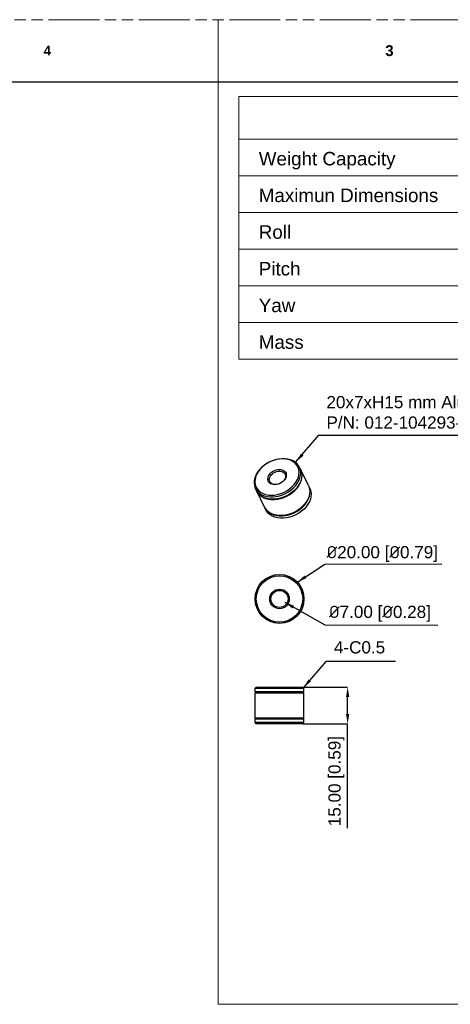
# Model space of a CAD drawing. Header units: millimetres. Extents: x 3925 to 5043, y -86 to 778.
# Tile 106 of 158: x 4542 to 4718, y 375 to 778. Entities that reach past the tile are written whole.
import ezdxf

# ---------------------------------------------------------------- set-up
doc = ezdxf.new("R2010")
doc.units = ezdxf.units.MM
doc.header["$LTSCALE"] = 46.255
doc.header["$PDMODE"] = 3
doc.header["$PDSIZE"] = 1
doc.linetypes.add('PHANTOM', pattern=[0.8, 0.45, -0.05, 0.1, -0.05, 0.1, -0.05])
doc.linetypes.add('SLD-Solid', pattern=[0])
doc.layers.get('0').update_dxf_attribs({"linetype": 'CONTINUOUS'})
doc.layers.get('Defpoints').update_dxf_attribs({"linetype": 'CONTINUOUS'})
doc.layers.add('dim', color=2, linetype='CONTINUOUS', lineweight=0)
doc.layers.add('Form', color=7, linetype='CONTINUOUS', lineweight=13)
doc.layers.add('SPACER-RIGGIDXF_CONTINUOUS_LINE', color=7, linetype='CONTINUOUS')
doc.styles.add('SLDTEXTSTYLE0', font='arialbd.ttf', dxfattribs={"height": 5.5})
doc.styles.add('SLDTEXTSTYLE2', font='arial.ttf')
doc.dimstyles.new('SLDDIMSTYLE1', dxfattribs={"dimtxt": 5.650301, "dimasz": 4.572, "dimexe": 0, "dimexo": 0.0625, "dimgap": 1.412575, "dimtad": 0, "dimtih": 1, "dimtoh": 1, "dimlfac": 3.5, "dimrnd": 1e-09, "dimzin": 4, "dimdsep": 46, "dimtxsty": 'SLDTEXTSTYLE0', "dimsah": 1, "dimcen": 0.09, "dimadec": 0, "dimazin": 1, "dimtol": 1, "dimtp": 0.8, "dimtm": 0.8, "dimtfac": 1, "dimtdec": 1, "dimtofl": 0, "dimtmove": 0, "dimatfit": 3, "dimfxl": 1, "dimfrac": 2, "dimtolj": 1, "dimarcsym": 0})

# ---------------------------------------------------------------- blocks, each defined once
blk = doc.blocks.new('*D60')
at = {"color": 0, "linetype": 'Continuous', "lineweight": -2}
for p, q in [((4658.05, 504.66), (4676.34, 504.66)), ((4676.34, 493.66), (4676.34, 500.66)), ((4658.05, 489.66), (4676.34, 489.66)), ((4676.34, 446.99), (4676.34, 489.66))]:
    blk.add_line(p, q, dxfattribs=at)
at = {"color": 0, "linetype": 'Continuous'}
for points in [[(4675.67, 500.66), (4677.01, 500.66), (4676.34, 504.66)], [(4675.67, 493.66), (4677.01, 493.66), (4676.34, 489.66)]]:
    blk.add_solid(points, dxfattribs=at)
at = {"layer": 'Defpoints', "color": 0, "linetype": 'Continuous'}
for p in [(4657.99, 504.66), (4676.34, 504.66), (4657.99, 489.66)]:
    blk.add_point(p, dxfattribs=at)
at = {"color": 0, "linetype": 'Continuous', "lineweight": 0, "insert": (4671.72, 466.25), "char_height": 5, "attachment_point": 5, "rotation": 90, "style": 'SLDTEXTSTYLE2'}
blk.add_mtext('\\A1;15.00 [0.59]', dxfattribs=at)

msp = doc.modelspace()

# ---------------------------------------------------------------- linework, layer by layer
at = {"color": 7, "linetype": 'PHANTOM', "lineweight": 0}
msp.add_line((3924.9114, 777.5606), (5042.5114, 777.5606), dxfattribs=at)
at = {"color": 7, "linetype": 'Continuous', "lineweight": 0}
msp.add_line((4623.4114, 777.5606), (4623.4114, 752.1606), dxfattribs=at)
at = {"color": 7, "linetype": 'Continuous', "lineweight": 30}
msp.add_line((3937.6114, 752.1606), (5029.8114, 752.1606), dxfattribs=at)
at = {"layer": 'dim', "color": 7, "linetype": 'Continuous', "lineweight": 0}
for p, q in [((4631.8979, 746.2015), (4890.9415, 746.2015)), ((4631.8979, 728.7015), (4890.9415, 728.7015))]:
    msp.add_line(p, q, dxfattribs=at)
at = {"layer": 'dim', "color": 7, "lineweight": 0}
msp.add_line((4631.8979, 746.2015), (4631.8979, 638.7015), dxfattribs=at)
at = {"layer": 'dim', "color": 0, "linetype": 'Continuous', "lineweight": 0}
for p, q in [((4631.8979, 713.7015), (4890.9415, 713.7015)), ((4631.8979, 698.7015), (4890.9415, 698.7015)), ((4631.8979, 683.7015), (4890.9415, 683.7015)), ((4631.8979, 668.7015), (4890.9415, 668.7015)), ((4631.8979, 653.7015), (4890.9415, 653.7015)), ((4631.8979, 638.7015), (4890.9415, 638.7015))]:
    msp.add_line(p, q, dxfattribs=at)
at = {"layer": 'Form', "color": 7, "linetype": 'SLD-Solid', "lineweight": 0}
for p, q in [((4623.4114, 752.1606), (4623.4114, 374.995)), ((4623.4114, 374.995), (5029.8114, 374.995))]:
    msp.add_line(p, q, dxfattribs=at)
at = {"layer": 'SPACER-RIGGIDXF_CONTINUOUS_LINE', "color": 7, "linetype": 'Continuous'}
for p, q in [((4657.0454, 593.7332), (4656.5879, 594.6656)), ((4657.1369, 593.5467), (4657.0987, 593.614)), ((4660.3094, 587.082), (4657.1369, 593.5467)), ((4639.0908, 584.9223), (4638.6332, 585.8548)), ((4639.3957, 584.3843), (4639.0909, 584.9224)), ((4639.129, 584.855), (4639.1824, 584.7359)), ((4642.3547, 578.2711), (4639.1823, 584.7359)), ((4660.4008, 586.8955), (4660.3627, 586.9628)), ((4660.8585, 585.9631), (4660.4009, 586.8955)), ((4642.6596, 577.7331), (4642.3548, 578.2711)), ((4642.393, 578.2038), (4642.4463, 578.0847)), ((4642.9038, 577.1522), (4642.4463, 578.0846)), ((4638.9907, 504.6974), (4638.4907, 504.1974)), ((4638.4907, 502.6974), (4638.4907, 504.1974)), ((4638.4907, 504.1974), (4658.4907, 504.1974)), ((4638.9907, 504.6974), (4657.9907, 504.6974)), ((4657.9907, 504.6974), (4658.4907, 504.1974)), ((4658.4907, 502.6974), (4658.4907, 504.1974)), ((4658.4907, 502.6974), (4638.4907, 502.6974)), ((4638.4907, 491.9974), (4638.4907, 502.3974)), ((4638.4907, 502.3974), (4658.4907, 502.3974)), ((4638.9907, 502.6974), (4638.9907, 502.3974)), ((4657.9907, 502.6974), (4657.9907, 502.3974)), ((4658.4907, 491.9974), (4658.4907, 502.3974)), ((4658.4907, 491.9974), (4638.4907, 491.9974)), ((4638.4907, 490.1974), (4638.4907, 491.6974)), ((4638.4907, 491.6974), (4658.4907, 491.6974)), ((4638.9907, 491.9974), (4638.9907, 491.6974)), ((4657.9907, 491.9974), (4657.9907, 491.6974)), ((4658.4907, 490.1974), (4658.4907, 491.6974)), ((4638.9907, 489.6974), (4638.4907, 490.1974)), ((4658.4907, 490.1974), (4638.4907, 490.1974)), ((4657.9907, 489.6974), (4638.9907, 489.6974)), ((4657.9907, 489.6974), (4658.4907, 490.1974))]:
    msp.add_line(p, q, dxfattribs=at)
for points in [[(4656.5879, 594.6656), (4656.283, 595.2036), (4655.6664, 595.985), (4654.8998, 596.6597), (4653.9973, 597.2152), (4652.9759, 597.6412), (4651.8545, 597.9296), (4650.6541, 598.0752), (4649.397, 598.0752), (4648.1066, 597.9296), (4646.807, 597.6412), (4645.5223, 597.2152), (4644.2766, 596.6597), (4643.0929, 595.985), (4641.9934, 595.2036), (4640.9985, 594.3302), (4640.1268, 593.3809), (4639.3946, 592.3735), (4638.8153, 591.3268), (4638.3999, 590.2602)], [(4656.2081, 590.571), (4656.4463, 591.63), (4656.5016, 592.6674), (4656.3727, 593.6622), (4656.0624, 594.5941), (4655.5769, 595.4441), (4654.9261, 596.1949), (4654.1233, 596.8312), (4653.1848, 597.3401), (4652.1297, 597.7111), (4650.9795, 597.9368), (4649.7577, 598.0126), (4648.489, 597.9368), (4647.1993, 597.7111), (4645.9149, 597.3401), (4644.6619, 596.8312), (4643.4658, 596.1949), (4642.351, 595.4441), (4641.3402, 594.5941), (4640.4539, 593.6622), (4639.7102, 592.6674), (4639.1243, 591.63), (4638.708, 590.571)], [(4646.4898, 587.4377), (4645.8648, 587.4853), (4645.2881, 587.6266), (4644.7774, 587.8574), (4644.3481, 588.1707), (4644.0134, 588.5569), (4643.7833, 589.0043), (4643.6648, 589.4993), (4643.6616, 590.0269), (4643.7738, 590.571), (4643.9979, 591.1151), (4644.3272, 591.6427), (4644.7515, 592.1377), (4645.2581, 592.5851), (4645.8316, 592.9713), (4646.4545, 593.2845), (4647.1079, 593.5154), (4647.7719, 593.6567), (4648.4263, 593.7043)], [(4644.4685, 588.7183), (4644.3472, 589.0381), (4644.278, 589.5099), (4644.3224, 590.0072), (4644.4788, 590.5132), (4644.7418, 591.0105), (4645.1025, 591.4823), (4645.5486, 591.9124), (4646.0649, 592.2863), (4646.6339, 592.5912), (4647.2361, 592.8167), (4647.8511, 592.9552), (4648.4578, 593.0018)], [(4648.4263, 593.7043), (4649.0513, 593.6567), (4649.6279, 593.5154), (4650.1387, 593.2845), (4650.5679, 592.9713), (4650.9027, 592.5851), (4651.1328, 592.1377), (4651.2513, 591.6427), (4651.2544, 591.1151), (4651.1423, 590.571), (4650.9182, 590.0269), (4650.5889, 589.4993), (4650.1645, 589.0043), (4649.6579, 588.5569), (4649.0845, 588.1707), (4648.4616, 587.8574), (4647.8082, 587.6266), (4647.1442, 587.4853), (4646.4898, 587.4377)], [(4650.7526, 591.8021), (4650.8739, 591.4823), (4650.9431, 591.0105), (4650.8987, 590.5132), (4650.7423, 590.0072), (4650.4793, 589.5099), (4650.1186, 589.0381), (4649.6725, 588.6079), (4649.1562, 588.234), (4648.5872, 587.9291), (4647.985, 587.7036), (4647.37, 587.5652), (4646.7633, 587.5185)], [(4648.4578, 593.0018), (4649.0356, 592.9552), (4649.565, 592.8167), (4650.0279, 592.5912), (4650.4084, 592.2863), (4650.6937, 591.9124), (4650.7526, 591.8021)], [(4656.8212, 590.2602), (4657.065, 591.3268), (4657.1327, 592.3735), (4657.023, 593.3809), (4656.738, 594.3302), (4656.5879, 594.6656)], [(4657.0454, 593.7332), (4657.1956, 593.3978), (4657.4806, 592.4485), (4657.5903, 591.4411), (4657.5225, 590.3944), (4657.2787, 589.3278)], [(4657.3702, 589.1413), (4657.6141, 590.2079), (4657.6818, 591.2546), (4657.5721, 592.262), (4657.2871, 593.2113), (4657.1369, 593.5467)], [(4638.3999, 590.2602), (4638.1561, 589.1936), (4638.0884, 588.1468), (4638.1981, 587.1395), (4638.4831, 586.1902), (4638.6332, 585.8548)], [(4638.708, 590.571), (4638.4698, 589.512), (4638.4145, 588.4745), (4638.5434, 587.4797), (4638.8537, 586.5478), (4639.3392, 585.6978), (4639.9899, 584.9471), (4640.7927, 584.3108), (4641.7312, 583.8019), (4642.7863, 583.4308), (4643.9365, 583.2051), (4645.1584, 583.1294), (4646.4271, 583.2051), (4647.7168, 583.4308), (4649.0012, 583.8019), (4650.2542, 584.3108), (4651.4503, 584.9471), (4652.5651, 585.6978), (4653.5759, 586.5478), (4654.4622, 587.4797), (4655.2059, 588.4745), (4655.7918, 589.512), (4656.2081, 590.571)], [(4638.6332, 585.8548), (4638.9381, 585.3167), (4639.5547, 584.5354), (4640.3213, 583.8607), (4641.2238, 583.3052), (4642.2452, 582.8792), (4643.3666, 582.5908), (4644.567, 582.4452), (4645.8241, 582.4452), (4647.1145, 582.5908), (4648.4141, 582.8792), (4649.6988, 583.3052), (4650.9446, 583.8607), (4652.1282, 584.5354), (4653.2277, 585.3167), (4654.2226, 586.1902), (4655.0943, 587.1395), (4655.8266, 588.1468), (4656.4058, 589.1936), (4656.8212, 590.2602)], [(4639.1824, 584.7359), (4639.4872, 584.1979), (4640.1037, 583.4165), (4640.8704, 582.7418), (4641.7728, 582.1863), (4642.7942, 581.7603), (4643.9156, 581.4719), (4645.116, 581.3263), (4646.3732, 581.3263), (4647.6636, 581.4719), (4648.9632, 581.7603), (4650.2479, 582.1863), (4651.4937, 582.7418), (4652.6773, 583.4165), (4653.7768, 584.1979), (4654.7717, 585.0713), (4655.6434, 586.0206), (4656.3756, 587.0279), (4656.9548, 588.0747), (4657.3702, 589.1413)], [(4657.2787, 589.3278), (4656.8633, 588.2612), (4656.2841, 587.2144), (4655.5518, 586.207), (4654.6802, 585.2578), (4653.6853, 584.3843), (4652.5858, 583.603), (4651.4022, 582.9283), (4650.1564, 582.3727), (4648.8717, 581.9468), (4647.5721, 581.6583), (4646.2817, 581.5128), (4645.0245, 581.5128), (4643.8241, 581.6583), (4642.7027, 581.9468), (4641.6813, 582.3727), (4640.7789, 582.9283), (4640.0122, 583.603), (4639.3957, 584.3843)], [(4646.7633, 587.5185), (4646.1855, 587.5652), (4645.6561, 587.7036), (4645.1932, 587.9291), (4644.8127, 588.234), (4644.5274, 588.6079), (4644.4685, 588.7183)], [(4660.3093, 587.0819), (4660.4595, 586.7465), (4660.7445, 585.7973), (4660.8542, 584.7899), (4660.7865, 583.7431), (4660.5427, 582.6765)], [(4660.6342, 582.4901), (4660.878, 583.5567), (4660.9457, 584.6034), (4660.8361, 585.6108), (4660.5511, 586.56), (4660.4008, 586.8955)], [(4660.8585, 585.9631), (4661.0086, 585.6276), (4661.2936, 584.6784), (4661.4033, 583.671), (4661.3356, 582.6242), (4661.0917, 581.5576)], [(4642.4463, 578.0847), (4642.7511, 577.5466), (4643.3677, 576.7653), (4644.1343, 576.0906), (4645.0368, 575.535), (4646.0582, 575.1091), (4647.1796, 574.8206), (4648.38, 574.6751), (4649.6371, 574.6751), (4650.9275, 574.8206), (4652.2272, 575.1091), (4653.5118, 575.535), (4654.7576, 576.0906), (4655.9413, 576.7653), (4657.0408, 577.5466), (4658.0356, 578.4201), (4658.9073, 579.3693), (4659.6396, 580.3767), (4660.2188, 581.4235), (4660.6342, 582.4901)], [(4660.5427, 582.6765), (4660.1273, 581.6099), (4659.5481, 580.5632), (4658.8158, 579.5558), (4657.9441, 578.6066), (4656.9493, 577.7331), (4655.8498, 576.9518), (4654.6661, 576.277), (4653.4203, 575.7215), (4652.1357, 575.2956), (4650.836, 575.0071), (4649.5456, 574.8615), (4648.2885, 574.8615), (4647.0881, 575.0071), (4645.9667, 575.2956), (4644.9453, 575.7215), (4644.0428, 576.277), (4643.2762, 576.9518), (4642.6596, 577.7331)], [(4661.0917, 581.5576), (4660.6764, 580.4911), (4660.0971, 579.4443), (4659.3649, 578.4369), (4658.4932, 577.4876), (4657.4983, 576.6142), (4656.3988, 575.8328), (4655.2151, 575.1581), (4653.9694, 574.6026), (4652.6847, 574.1767), (4651.3851, 573.8882), (4650.0947, 573.7426), (4648.8376, 573.7426), (4647.6371, 573.8882), (4646.5158, 574.1767), (4645.4944, 574.6026), (4644.5919, 575.1581), (4643.8253, 575.8328), (4643.2087, 576.6142), (4642.9038, 577.1522)]]:
    msp.add_lwpolyline(points, dxfattribs=at)
for radius in [10, 9.5, 4, 3.5]:
    msp.add_circle((4648.4907, 540.7338), radius, dxfattribs=at)

# ---------------------------------------------------------------- texts
at = {"color": 7, "linetype": 'Continuous', "lineweight": 0, "attachment_point": 1, "style": 'SLDTEXTSTYLE0'}
for s, insert, char_height in [('4', (4551.9739, 766.8898), 3.9688), ('3', (4691.7057, 767.1333), 4.445)]:
    msp.add_mtext(s, dxfattribs=dict(at, insert=insert, char_height=char_height))
at = {"color": 0, "linetype": 'Continuous', "lineweight": 0, "char_height": 5.5, "attachment_point": 1, "style": 'SLDTEXTSTYLE2'}
for s, insert in [('Weight Capacity', (4639.9876, 723.4961)), ('Maximun Dimensions', (4639.9876, 708.4961)), ('Roll', (4639.9876, 693.4961)), ('Pitch', (4639.9876, 678.4961)), ('Yaw', (4639.9876, 663.4961)), ('Mass', (4639.9876, 648.4961))]:
    msp.add_mtext(s, dxfattribs=dict(at, insert=insert))
at = {"color": 2, "linetype": 'Continuous', "lineweight": 0, "char_height": 5, "attachment_point": 1, "style": 'SLDTEXTSTYLE2'}
for s, insert in [('20x7xH15 mm Aluminum Spacer\\PP/N: 012-104293-XX', (4667.6675, 623.7014)), ('{\\fISOCPEUR|b0|i0|c0|p34;%%C}20.00 [{\\fISOCPEUR|b0|i0|c0|p34;%%C}0.79]', (4667.7345, 562.3644)), ('{\\fISOCPEUR|b0|i0|c0|p34;%%C}7.00 [{\\fISOCPEUR|b0|i0|c0|p34;%%C}0.28]', (4668.7286, 537.9465)), ('4-C0.5', (4670.722, 523.4472))]:
    msp.add_mtext(s, dxfattribs=dict(at, insert=insert))

# ---------------------------------------------------------------- dimensions: what is measured, and where the dimension line sits
at = {"color": 2, "linetype": 'Continuous', "lineweight": 0}
dim = msp.add_linear_dim(base=(4676.3396, 504.6578), p1=(4657.9907, 489.6578), p2=(4657.9907, 504.6578), angle=90, dimstyle='SLDDIMSTYLE1', override={"dimtxt": 5, "dimasz": 4, "dimtad": 1, "dimtih": 0, "dimtoh": 0, "dimlfac": 1, "dimtxsty": 'SLDTEXTSTYLE2', "dimtol": 0, "dimtp": 0.5, "dimtm": 0.5, "dimtix": 1, "dimtmove": 1}, dxfattribs=at)
dim.commit()
dim.dimension.update_dxf_attribs({"geometry": '*D60', "text_midpoint": (4676.3396, 466.2469), "dimtype": 160})

# ---------------------------------------------------------------- leaders
at = {"color": 2, "linetype": 'Continuous', "lineweight": 0, "annotation_type": 0, "has_hookline": 1, "hookline_direction": 1}
for points in [[(4655.1863, 596.7387), (4664.6041, 607.6529), (4774.5409, 607.6483)], [(4655.7825, 547.5849), (4666.9866, 554.9665), (4714.7922, 555.0281)], [(4650.615, 539.3689), (4667.0084, 530.0851), (4713.1901, 530.0089)], [(4658.2407, 504.4078), (4667.6585, 515.322), (4695.912, 515.3208)]]:
    msp.add_leader(points, dimstyle='SLDDIMSTYLE1', override={"dimasz": 4, "dimtad": 0}, dxfattribs=at)

doc.saveas('drawing.dxf')
